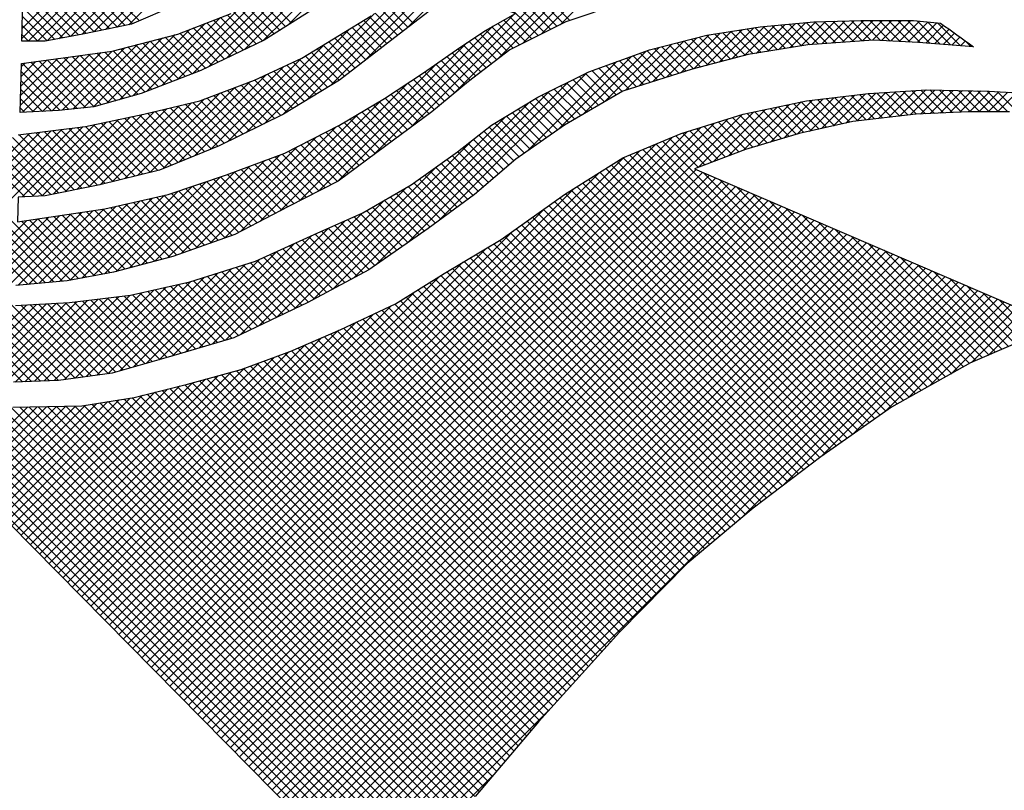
# Model space of a CAD drawing. Extents: x 0 to 1189000, y 0 to 841000.
# Tile 13 of 20: x 1034281 to 1047657, y 116553 to 127027. Entities that reach past the tile are written whole.
import ezdxf

# ---------------------------------------------------------------- set-up
doc = ezdxf.new("R2010")
doc.units = 0
doc.header["$LTSCALE"] = 10000
doc.header["$MEASUREMENT"] = 0
doc.layers.get('0').update_dxf_attribs({"linetype": 'CONTINUOUS'})
doc.layers.add('_T193299$0$102', color=2, linetype='CONTINUOUS')

# ---------------------------------------------------------------- blocks, each defined once
blk = doc.blocks.new('*X53')
at = {"color": 0}
for p, q in [((7795.67, 3767.74), (7749.54, 3813.87)), ((7797.14, 3768.47), (7752.69, 3812.93)), ((7798.62, 3769.21), (7755.84, 3811.98)), ((7800.09, 3769.94), (7758.99, 3811.04)), ((7801.56, 3770.68), (7762.14, 3810.1)), ((7803.15, 3771.31), (7765.3, 3809.16)), ((7726.51, 3764.5), (7769.82, 3807.81)), ((7730.77, 3766.55), (7771.52, 3807.3)), ((7736.67, 3770.24), (7773.22, 3806.79)), ((7740.95, 3752.43), (7790.23, 3801.71)), ((7746.6, 3755.86), (7791.93, 3801.2)), ((7754.79, 3761.85), (7793.63, 3800.69)), ((7764.57, 3769.42), (7795.33, 3800.18)), ((7765.31, 3745.85), (7814.05, 3794.59)), ((7775.5, 3753.83), (7815.75, 3794.08)), ((7785.97, 3762.09), (7817.45, 3793.57)), ((7791.98, 3765.89), (7819.15, 3793.06)), ((7796.4, 3768.1), (7820.85, 3792.55)), ((7800.82, 3770.31), (7822.55, 3792.05)), ((7696.38, 3769.73), (7712.27, 3785.62)), ((7699.14, 3770.28), (7716.19, 3787.33)), ((7690.86, 3768.62), (7705.49, 3783.25)), ((7693.62, 3769.17), (7708.49, 3784.05)), ((7722.25, 3762.46), (7745, 3785.2)), ((7682.61, 3767.01), (7696.46, 3780.86)), ((7685.35, 3767.54), (7699.47, 3781.66)), ((7688.09, 3768.07), (7702.48, 3782.45)), ((7718, 3760.41), (7738.69, 3781.1)), ((7673.93, 3767.16), (7685.45, 3778.68)), ((7675.37, 3766.39), (7688.16, 3779.19)), ((7677.58, 3766.39), (7690.88, 3779.69)), ((7679.87, 3766.48), (7693.59, 3780.2)), ((7692.76, 3769), (7683.45, 3778.31)), ((7694.6, 3769.37), (7685.31, 3778.66)), ((7696.44, 3769.74), (7687.17, 3779)), ((7698.28, 3770.11), (7689.04, 3779.35)), ((7700.07, 3770.53), (7690.9, 3779.7)), ((7701.61, 3771.2), (7692.76, 3780.05)), ((7673.98, 3769.43), (7682.73, 3778.17)), ((7683.52, 3767.19), (7674.16, 3776.55)), ((7685.37, 3767.55), (7676, 3776.92)), ((7687.23, 3767.9), (7677.86, 3777.27)), ((7689.07, 3768.27), (7679.72, 3777.61)), ((7690.91, 3768.63), (7681.59, 3777.96)), ((7714.1, 3758.73), (7733.2, 3777.82)), ((7736.08, 3769.87), (7729.79, 3776.16)), ((7737.44, 3770.73), (7731.28, 3776.88)), ((7735.38, 3749.06), (7764.37, 3778.06)), ((7681.67, 3766.83), (7674.1, 3774.4)), ((7710.5, 3757.33), (7728.88, 3775.72)), ((7732.02, 3767.3), (7725.34, 3773.99)), ((7733.38, 3768.16), (7726.82, 3774.71)), ((7734.73, 3769.01), (7728.31, 3775.43)), ((7763.71, 3768.76), (7758.52, 3773.95)), ((7764.96, 3769.72), (7759.84, 3774.84)), ((7766.21, 3770.68), (7761.15, 3775.74)), ((7679.82, 3766.47), (7674.05, 3772.24)), ((7703.28, 3754.53), (7720.76, 3772.01)), ((7706.89, 3755.93), (7724.57, 3773.61)), ((7726.15, 3764.33), (7719.11, 3771.37)), ((7727.65, 3765.05), (7720.71, 3771.99)), ((7729.14, 3765.77), (7722.3, 3772.6)), ((7730.63, 3766.48), (7723.85, 3773.26)), ((7731.04, 3746.94), (7757.04, 3772.94)), ((7759.97, 3765.87), (7754.51, 3771.33)), ((7761.22, 3766.83), (7755.88, 3772.17)), ((7756.84, 3739.59), (7789.96, 3772.71)), ((7762.46, 3767.8), (7757.21, 3773.05)), ((7792.72, 3766.26), (7787.59, 3771.39)), ((7794.2, 3767), (7789.01, 3772.18)), ((7677.69, 3766.39), (7674, 3770.08)), ((7696.94, 3752.61), (7713.56, 3769.23)), ((7700.02, 3753.48), (7717.16, 3770.62)), ((7721.68, 3762.18), (7714.33, 3769.53)), ((7723.17, 3762.9), (7715.92, 3770.14)), ((7724.66, 3763.61), (7717.52, 3770.76)), ((7726.7, 3744.81), (7751.17, 3769.27)), ((7748.37, 3733.33), (7784.99, 3769.95)), ((7757.48, 3763.94), (7751.78, 3769.65)), ((7758.73, 3764.9), (7753.14, 3770.49)), ((7788.4, 3763.95), (7783.33, 3769.03)), ((7789.78, 3764.79), (7784.75, 3769.82)), ((7791.25, 3765.53), (7786.17, 3770.61)), ((7835.38, 3760.68), (7843.87, 3769.17)), ((7838.37, 3761.46), (7846.5, 3769.59)), ((7841.36, 3762.24), (7849.05, 3769.92)), ((7848.28, 3763.74), (7842.99, 3769.03)), ((7844.35, 3763.02), (7851.48, 3770.14)), ((7850.18, 3764.05), (7844.9, 3769.33)), ((7852.08, 3764.36), (7846.8, 3769.63)), ((7847.09, 3763.55), (7853.91, 3770.37)), ((7853.98, 3764.67), (7848.75, 3769.9)), ((7849.73, 3763.98), (7856.34, 3770.59)), ((7855.88, 3764.98), (7850.78, 3770.08)), ((7852.37, 3764.41), (7858.77, 3770.81)), ((7857.77, 3765.29), (7852.8, 3770.26)), ((7859.71, 3765.57), (7854.83, 3770.45)), ((7855.01, 3764.84), (7861.16, 3770.99)), ((7861.77, 3765.72), (7856.85, 3770.63)), ((7857.65, 3765.27), (7863.43, 3771.05)), ((7863.83, 3765.87), (7858.88, 3770.82)), ((7860.19, 3765.6), (7865.7, 3771.11)), ((7865.88, 3766.02), (7860.92, 3770.99)), ((7862.58, 3765.78), (7867.97, 3771.17)), ((7867.94, 3766.18), (7863.07, 3771.04)), ((7864.97, 3765.96), (7870.23, 3771.23)), ((7870, 3766.33), (7865.23, 3771.1)), ((7867.35, 3766.13), (7872.49, 3771.27)), ((7872.06, 3766.48), (7867.38, 3771.15)), ((7874.11, 3766.63), (7869.54, 3771.21)), ((7869.74, 3766.31), (7874.7, 3771.27)), ((7876.37, 3766.59), (7871.69, 3771.26)), ((7872.12, 3766.49), (7876.91, 3771.27)), ((7878.7, 3766.46), (7873.9, 3771.27)), ((7874.51, 3766.66), (7879.11, 3771.27)), ((7881.04, 3766.34), (7876.11, 3771.27)), ((7876.63, 3766.57), (7881.32, 3771.27)), ((7883.37, 3766.21), (7878.32, 3771.27)), ((7878.73, 3766.46), (7883.53, 3771.27)), ((7885.72, 3766.07), (7880.53, 3771.27)), ((7880.83, 3766.35), (7885.61, 3771.14)), ((7888.11, 3765.89), (7882.74, 3771.27)), ((7882.92, 3766.23), (7887.64, 3770.95)), ((7890.51, 3765.71), (7885.02, 3771.19)), ((7885.02, 3766.12), (7889.67, 3770.77)), ((7887.08, 3765.97), (7891.27, 3770.16)), ((7892.9, 3765.52), (7887.45, 3770.97)), ((7889.13, 3765.81), (7892.56, 3769.24)), ((7895.29, 3765.34), (7889.88, 3770.75)), ((7675.48, 3766.39), (7673.94, 3767.93)), ((7690.81, 3750.9), (7707.09, 3767.18)), ((7693.87, 3751.75), (7710.08, 3767.96)), ((7714.09, 3758.72), (7705.93, 3766.88)), ((7715.68, 3759.34), (7707.68, 3767.34)), ((7717.2, 3760.03), (7709.44, 3767.79)), ((7718.69, 3760.74), (7711.14, 3768.29)), ((7720.18, 3761.46), (7712.74, 3768.91)), ((7753.75, 3761.04), (7747.67, 3767.12)), ((7755, 3762.01), (7749.04, 3767.96)), ((7756.24, 3762.97), (7750.41, 3768.8)), ((7785.9, 3762.04), (7780.67, 3767.27)), ((7787.15, 3763), (7782, 3768.15)), ((7822.74, 3756.87), (7833.09, 3767.23)), ((7825.97, 3757.89), (7835.99, 3767.91)), ((7829.2, 3758.91), (7838.62, 3768.33)), ((7837.52, 3761.24), (7831.85, 3766.91)), ((7832.39, 3759.9), (7841.24, 3768.75)), ((7839.27, 3761.7), (7833.61, 3767.36)), ((7841.03, 3762.15), (7835.37, 3767.81)), ((7842.78, 3762.61), (7837.27, 3768.12)), ((7844.53, 3763.07), (7839.18, 3768.42)), ((7846.38, 3763.43), (7841.08, 3768.72)), ((7891.18, 3765.65), (7893.84, 3768.32)), ((7893.23, 3765.5), (7895.13, 3767.39)), ((7683.41, 3750.13), (7698.15, 3764.86)), ((7685.88, 3750.39), (7701.13, 3765.64)), ((7688.34, 3750.64), (7704.11, 3766.41)), ((7706.13, 3755.63), (7697.15, 3764.61)), ((7707.72, 3756.25), (7698.91, 3765.06)), ((7709.31, 3756.87), (7700.66, 3765.52)), ((7710.9, 3757.48), (7702.42, 3765.97)), ((7712.5, 3758.1), (7704.17, 3766.43)), ((7722.37, 3742.68), (7745.44, 3765.76)), ((7750.02, 3758.15), (7743.56, 3764.6)), ((7743.84, 3731.01), (7778.95, 3766.12)), ((7751.26, 3759.11), (7744.93, 3765.44)), ((7752.51, 3760.08), (7746.3, 3766.28)), ((7782.14, 3759.17), (7776.7, 3764.6)), ((7783.4, 3760.12), (7778.02, 3765.5)), ((7784.65, 3761.08), (7779.35, 3766.38)), ((7811.39, 3752.15), (7824.19, 3764.96)), ((7816.28, 3754.84), (7827.16, 3765.71)), ((7819.51, 3755.86), (7830.13, 3766.47)), ((7828.89, 3758.82), (7823.05, 3764.66)), ((7830.57, 3759.35), (7824.81, 3765.11)), ((7832.26, 3759.87), (7826.57, 3765.56)), ((7834.02, 3760.32), (7828.33, 3766.01)), ((7835.77, 3760.78), (7830.09, 3766.46)), ((7895.28, 3765.34), (7896.42, 3766.47)), ((7897.69, 3765.15), (7896.26, 3766.59)), ((7897.34, 3765.18), (7897.71, 3765.55)), ((7673.54, 3751.31), (7684.91, 3762.67)), ((7673.59, 3753.57), (7682.34, 3762.32)), ((7674.08, 3749.64), (7687.47, 3763.03)), ((7676.4, 3749.75), (7690.04, 3763.38)), ((7678.72, 3749.86), (7692.6, 3763.74)), ((7681.04, 3749.97), (7695.17, 3764.09)), ((7692.67, 3751.41), (7681.83, 3762.25)), ((7694.4, 3751.9), (7683.77, 3762.52)), ((7696.12, 3752.38), (7685.72, 3762.79)), ((7697.84, 3752.87), (7687.66, 3763.05)), ((7699.57, 3753.35), (7689.6, 3763.32)), ((7701.29, 3753.84), (7691.54, 3763.59)), ((7702.94, 3754.4), (7693.48, 3763.86)), ((7704.53, 3755.02), (7695.4, 3764.15)), ((7718.36, 3740.89), (7739.79, 3762.31)), ((7746.02, 3755.51), (7739.4, 3762.13)), ((7747.39, 3756.35), (7740.82, 3762.92)), ((7748.77, 3757.18), (7742.19, 3763.76)), ((7779.64, 3757.25), (7774.1, 3762.78)), ((7780.89, 3758.21), (7775.4, 3763.69)), ((7800.36, 3745.54), (7817.65, 3762.84)), ((7806.08, 3749.06), (7821.11, 3764.08)), ((7822.18, 3756.7), (7816.46, 3762.41)), ((7823.86, 3757.23), (7818.09, 3762.99)), ((7825.54, 3757.76), (7819.71, 3763.58)), ((7827.21, 3758.29), (7821.34, 3764.16)), ((7673.65, 3755.84), (7679.78, 3761.96)), ((7673.7, 3758.1), (7677.21, 3761.61)), ((7673.76, 3760.37), (7674.65, 3761.25)), ((7684.95, 3750.29), (7674.07, 3761.17)), ((7686.95, 3750.5), (7676.01, 3761.44)), ((7688.96, 3750.71), (7677.95, 3761.71)), ((7690.95, 3750.92), (7679.89, 3761.98)), ((7714.63, 3739.36), (7735.68, 3760.42)), ((7741.9, 3753), (7734.86, 3760.04)), ((7743.27, 3753.84), (7736.38, 3760.74)), ((7744.65, 3754.68), (7737.89, 3761.44)), ((7739.31, 3728.69), (7771.77, 3761.15)), ((7776.01, 3754.25), (7770.21, 3760.05)), ((7777.21, 3755.26), (7771.51, 3760.96)), ((7778.42, 3756.26), (7772.8, 3761.87)), ((7792.99, 3740.39), (7814.2, 3761.59)), ((7815.49, 3754.55), (7809.97, 3760.07)), ((7817.14, 3755.11), (7811.59, 3760.65)), ((7818.82, 3755.64), (7813.21, 3761.24)), ((7820.5, 3756.17), (7814.84, 3761.82)), ((7682.95, 3750.08), (7673.73, 3759.3)), ((7710.89, 3737.84), (7731.58, 3758.53)), ((7737.78, 3750.5), (7730.33, 3757.95)), ((7739.15, 3751.33), (7731.84, 3758.64)), ((7740.53, 3752.17), (7733.35, 3759.34)), ((7773.6, 3752.24), (7767.58, 3758.26)), ((7774.8, 3753.25), (7768.91, 3759.14)), ((7772.26, 3724.08), (7807.21, 3759.02)), ((7811.3, 3752.1), (7805.33, 3758.08)), ((7812.7, 3752.92), (7806.8, 3758.82)), ((7814.09, 3753.73), (7808.34, 3759.48)), ((7680.86, 3749.96), (7673.68, 3757.14)), ((7704.06, 3735.43), (7724.1, 3755.46)), ((7707.16, 3736.31), (7727.65, 3756.8)), ((7732.02, 3747.42), (7724.01, 3755.43)), ((7733.5, 3748.14), (7725.61, 3756.03)), ((7734.99, 3748.87), (7727.22, 3756.64)), ((7736.41, 3749.66), (7728.82, 3757.25)), ((7734.74, 3726.33), (7764.94, 3756.53)), ((7769.95, 3749.27), (7763.58, 3755.63)), ((7764.69, 3718.71), (7802.79, 3756.81)), ((7771.19, 3750.24), (7764.91, 3756.51)), ((7772.39, 3751.24), (7766.24, 3757.39)), ((7805.72, 3748.85), (7799.43, 3755.13)), ((7807.12, 3749.66), (7800.91, 3755.87)), ((7808.51, 3750.47), (7802.38, 3756.61)), ((7809.91, 3751.29), (7803.85, 3757.34)), ((7676.64, 3749.76), (7673.58, 3752.83)), ((7678.75, 3749.86), (7673.63, 3754.99)), ((7698.21, 3733.99), (7716.99, 3752.78)), ((7701.14, 3734.71), (7720.55, 3754.12)), ((7726.09, 3744.51), (7717.59, 3753)), ((7727.57, 3745.23), (7719.2, 3753.61)), ((7729.06, 3745.96), (7720.8, 3754.22)), ((7730.54, 3746.69), (7722.41, 3754.82)), ((7757.47, 3713.71), (7798.37, 3754.6)), ((7766.13, 3746.45), (7759.57, 3753.01)), ((7767.4, 3747.39), (7760.91, 3753.88)), ((7768.67, 3748.33), (7762.24, 3754.76)), ((7801.56, 3746.38), (7795.05, 3752.89)), ((7802.93, 3747.22), (7796.49, 3753.66)), ((7804.32, 3748.03), (7797.96, 3754.4)), ((7853.58, 3743.52), (7862.86, 3752.8)), ((7856.71, 3744.44), (7865.36, 3753.09)), ((7859.62, 3745.14), (7867.87, 3753.39)), ((7862.48, 3745.79), (7870.37, 3753.68)), ((7869.14, 3747.3), (7863.56, 3752.88)), ((7865.34, 3746.44), (7872.87, 3753.98)), ((7871.05, 3747.6), (7865.53, 3753.11)), ((7873.03, 3747.83), (7867.51, 3753.35)), ((7868.2, 3747.09), (7875.27, 3754.17)), ((7875.01, 3748.06), (7869.49, 3753.58)), ((7870.9, 3747.59), (7877.63, 3754.31)), ((7876.99, 3748.29), (7871.47, 3753.81)), ((7873.4, 3747.87), (7879.99, 3754.46)), ((7878.97, 3748.52), (7873.44, 3754.04)), ((7880.95, 3748.75), (7875.52, 3754.18)), ((7875.9, 3748.16), (7882.34, 3754.61)), ((7882.93, 3748.97), (7877.6, 3754.31)), ((7878.4, 3748.45), (7884.7, 3754.75)), ((7884.92, 3749.19), (7879.68, 3754.44)), ((7880.89, 3748.74), (7887.06, 3754.9)), ((7887.04, 3749.29), (7881.76, 3754.57)), ((7883.39, 3749.03), (7889.25, 3754.88)), ((7889.15, 3749.39), (7883.83, 3754.7)), ((7885.81, 3749.23), (7891.41, 3754.84)), ((7891.26, 3749.49), (7885.91, 3754.83)), ((7893.37, 3749.58), (7888.05, 3754.91)), ((7888.13, 3749.34), (7893.58, 3754.8)), ((7895.48, 3749.68), (7890.3, 3754.86)), ((7890.44, 3749.45), (7895.75, 3754.75)), ((7897.62, 3749.76), (7892.56, 3754.82)), ((7892.76, 3749.56), (7897.92, 3754.71)), ((7899.83, 3749.76), (7894.81, 3754.77)), ((7895.08, 3749.66), (7900.08, 3754.67)), ((7902.04, 3749.76), (7897.06, 3754.73)), ((7897.38, 3749.76), (7902.24, 3754.62)), ((7904.25, 3749.76), (7899.32, 3754.68)), ((7899.59, 3749.76), (7904.33, 3754.49)), ((7906.46, 3749.76), (7901.57, 3754.64)), ((7901.8, 3749.76), (7906.41, 3754.37)), ((7908.86, 3749.57), (7903.9, 3754.52)), ((7904.01, 3749.76), (7908.5, 3754.25)), ((7674.53, 3749.66), (7673.52, 3750.67)), ((7689.59, 3732.01), (7708.07, 3750.48)), ((7692.36, 3732.56), (7710.97, 3751.18)), ((7695.28, 3733.28), (7713.88, 3751.87)), ((7718.58, 3740.97), (7708.87, 3750.67)), ((7720.14, 3741.61), (7710.66, 3751.1)), ((7721.64, 3742.33), (7712.44, 3751.53)), ((7723.13, 3743.05), (7714.22, 3751.95)), ((7724.61, 3743.78), (7715.99, 3752.4)), ((7730.11, 3723.91), (7758.65, 3752.45)), ((7752.08, 3710.52), (7793.52, 3751.96)), ((7762.31, 3743.64), (7755.42, 3750.53)), ((7763.58, 3744.58), (7756.81, 3751.35)), ((7764.86, 3745.52), (7758.19, 3752.18)), ((7798.96, 3744.56), (7792.3, 3751.22)), ((7800.26, 3745.47), (7793.67, 3752.05)), ((7840.58, 3739.36), (7852.11, 3750.89)), ((7844.11, 3740.68), (7854.92, 3751.49)), ((7847.3, 3741.66), (7857.72, 3752.08)), ((7856.57, 3744.4), (7850.43, 3750.54)), ((7850.44, 3742.59), (7860.35, 3752.5)), ((7858.33, 3744.85), (7852.26, 3750.92)), ((7860.13, 3745.26), (7854.08, 3751.31)), ((7861.93, 3745.67), (7855.9, 3751.7)), ((7863.73, 3746.07), (7857.73, 3752.08)), ((7865.53, 3746.48), (7859.6, 3752.42)), ((7867.34, 3746.89), (7861.58, 3752.65)), ((7681.31, 3730.35), (7699.49, 3748.53)), ((7684.07, 3730.9), (7702.28, 3749.11)), ((7686.83, 3731.45), (7705.17, 3749.79)), ((7709.16, 3737.13), (7698.06, 3748.23)), ((7710.73, 3737.77), (7699.89, 3748.61)), ((7712.3, 3738.41), (7701.72, 3748.99)), ((7713.87, 3739.05), (7703.52, 3749.4)), ((7715.44, 3739.69), (7705.31, 3749.82)), ((7717.01, 3740.33), (7707.09, 3750.25)), ((7708.8, 3614.21), (7843.66, 3749.07)), ((7725.48, 3721.49), (7753.2, 3749.21)), ((7747.27, 3707.93), (7787.92, 3748.57)), ((7759.77, 3741.77), (7752.65, 3748.88)), ((7761.04, 3742.7), (7754.04, 3749.71)), ((7795.06, 3741.83), (7788.17, 3748.72)), ((7796.36, 3742.74), (7789.54, 3749.56)), ((7797.66, 3743.65), (7790.92, 3750.39)), ((7833.5, 3736.7), (7846.51, 3749.71)), ((7837.04, 3738.03), (7849.31, 3750.3)), ((7848.04, 3741.88), (7841.52, 3748.4)), ((7849.75, 3742.39), (7843.21, 3748.93)), ((7851.45, 3742.89), (7844.96, 3749.38)), ((7853.16, 3743.39), (7846.78, 3749.77)), ((7854.86, 3743.9), (7848.61, 3750.15)), ((7631.99, 3692.08), (7685.84, 3745.93)), ((7633.09, 3690.97), (7688.37, 3746.25)), ((7674, 3729.67), (7691.11, 3746.78)), ((7676.34, 3729.8), (7693.9, 3747.36)), ((7678.68, 3729.93), (7696.69, 3747.94)), ((7697.1, 3733.72), (7685, 3745.82)), ((7698.88, 3734.16), (7686.96, 3746.07)), ((7700.65, 3734.59), (7688.92, 3746.32)), ((7702.43, 3735.03), (7690.75, 3746.71)), ((7704.2, 3735.46), (7692.58, 3747.09)), ((7705.98, 3735.9), (7694.4, 3747.47)), ((7707.59, 3736.49), (7696.23, 3747.85)), ((7705.5, 3617.54), (7834, 3746.04)), ((7706.6, 3616.43), (7837.22, 3747.05)), ((7707.7, 3615.32), (7840.44, 3748.06)), ((7721.71, 3719.93), (7747.94, 3746.15)), ((7755.96, 3738.94), (7748.48, 3746.43)), ((7757.23, 3739.88), (7749.88, 3747.24)), ((7758.5, 3740.82), (7751.27, 3748.06)), ((7791.16, 3739.1), (7784.1, 3746.16)), ((7792.46, 3740.01), (7785.41, 3747.06)), ((7793.76, 3740.92), (7786.79, 3747.89)), ((7841.41, 3739.67), (7834.8, 3746.29)), ((7843.02, 3740.27), (7836.48, 3746.81)), ((7844.63, 3740.87), (7838.16, 3747.34)), ((7846.33, 3741.38), (7839.84, 3747.87)), ((7627.6, 3696.53), (7675.71, 3744.64)), ((7628.7, 3695.42), (7678.24, 3744.96)), ((7629.79, 3694.3), (7680.77, 3745.28)), ((7630.89, 3693.19), (7683.31, 3745.61)), ((7684.39, 3730.97), (7671.68, 3743.67)), ((7686.23, 3731.33), (7673.24, 3744.32)), ((7688.07, 3731.7), (7675.2, 3744.57)), ((7689.91, 3732.07), (7677.16, 3744.82)), ((7691.76, 3732.44), (7679.12, 3745.07)), ((7693.55, 3732.85), (7681.08, 3745.32)), ((7695.33, 3733.29), (7683.04, 3745.57)), ((7703.31, 3619.77), (7827.23, 3743.69)), ((7704.41, 3618.66), (7830.78, 3745.03)), ((7718.3, 3718.73), (7743.42, 3743.84)), ((7752.16, 3736.11), (7744.09, 3744.19)), ((7753.43, 3737.05), (7745.55, 3744.93)), ((7754.7, 3738), (7747.01, 3745.68)), ((7788.71, 3737.13), (7781.63, 3744.21)), ((7789.9, 3738.15), (7782.86, 3745.19)), ((7834.98, 3737.26), (7828.17, 3744.08)), ((7836.59, 3737.86), (7829.75, 3744.7)), ((7838.2, 3738.46), (7831.43, 3745.23)), ((7839.81, 3739.07), (7833.11, 3745.76)), ((7678.79, 3729.94), (7667.13, 3741.6)), ((7680.71, 3730.23), (7668.65, 3742.29)), ((7682.55, 3730.6), (7670.17, 3742.98)), ((7702.21, 3620.88), (7823.44, 3742.11)), ((7714.88, 3717.52), (7738.9, 3741.53)), ((7746.87, 3732.56), (7738.24, 3741.2)), ((7748.34, 3733.31), (7739.7, 3741.94)), ((7749.63, 3734.23), (7741.16, 3742.69)), ((7742.47, 3705.33), (7780.35, 3743.21)), ((7750.9, 3735.17), (7742.63, 3743.44)), ((7785.13, 3734.08), (7777.91, 3741.3)), ((7786.32, 3735.1), (7779.15, 3742.27)), ((7787.52, 3736.11), (7780.39, 3743.24)), ((7881.79, 3681.62), (7821.93, 3741.48)), ((7883.2, 3682.41), (7823.49, 3742.13)), ((7884.62, 3683.21), (7825.05, 3742.78)), ((7833.38, 3736.66), (7826.61, 3743.43)), ((7674.6, 3729.7), (7664.1, 3740.21)), ((7676.7, 3729.82), (7665.61, 3740.9)), ((7700.02, 3623.11), (7815.87, 3738.95)), ((7701.12, 3621.99), (7819.66, 3740.53)), ((7711.47, 3716.32), (7734.71, 3739.56)), ((7742.49, 3730.32), (7733.65, 3739.16)), ((7743.95, 3731.07), (7735.26, 3739.76)), ((7745.41, 3731.81), (7736.78, 3740.45)), ((7782.75, 3732.04), (7775.39, 3739.41)), ((7783.94, 3733.06), (7776.68, 3740.33)), ((7876.36, 3678.21), (7815.69, 3738.88)), ((7877.66, 3679.12), (7817.25, 3739.53)), ((7878.95, 3680.03), (7818.81, 3740.18)), ((7880.37, 3680.83), (7820.37, 3740.83)), ((7683.47, 3709.79), (7656.55, 3736.71)), ((7685.42, 3710.05), (7658.03, 3737.44)), ((7705.22, 3714.49), (7727.64, 3736.91)), ((7708.23, 3715.29), (7731.17, 3738.23)), ((7736.65, 3727.32), (7727.22, 3736.75)), ((7738.11, 3728.07), (7728.83, 3737.35)), ((7739.57, 3728.82), (7730.43, 3737.95)), ((7741.03, 3729.57), (7732.04, 3738.56)), ((7738.12, 3703.19), (7771.75, 3736.82)), ((7779.07, 3729.09), (7771.51, 3736.65)), ((7780.34, 3730.03), (7772.8, 3737.57)), ((7781.55, 3731.03), (7774.09, 3738.49)), ((7873.77, 3676.38), (7812.96, 3737.19)), ((7875.06, 3677.29), (7814.32, 3738.04)), ((7677.41, 3709.22), (7652.1, 3734.52)), ((7679.43, 3709.41), (7653.59, 3735.25)), ((7681.45, 3709.6), (7655.07, 3735.98)), ((7698.92, 3624.22), (7810.1, 3735.4)), ((7699.21, 3712.89), (7720.67, 3734.35)), ((7702.22, 3713.69), (7724.1, 3735.58)), ((7709.89, 3613.09), (7832.95, 3736.15)), ((7710.99, 3611.98), (7834.49, 3735.48)), ((7712.09, 3610.87), (7836.04, 3734.82)), ((7730.84, 3724.29), (7720.75, 3734.38)), ((7732.29, 3725.05), (7722.4, 3734.94)), ((7733.74, 3725.81), (7724.01, 3735.54)), ((7735.19, 3726.56), (7725.61, 3736.15)), ((7776.53, 3727.22), (7768.93, 3734.82)), ((7777.8, 3728.15), (7770.22, 3735.73)), ((7869.87, 3673.64), (7808.88, 3734.64)), ((7871.17, 3674.56), (7810.24, 3735.49)), ((7872.47, 3675.47), (7811.6, 3736.34)), ((7886.03, 3684), (7834.59, 3735.44)), ((7675.39, 3709.03), (7650.62, 3733.8)), ((7693.42, 3711.52), (7714.04, 3732.14)), ((7696.2, 3712.1), (7717.35, 3733.25)), ((7713.18, 3609.76), (7837.58, 3734.15)), ((7725.04, 3721.25), (7714.12, 3732.17)), ((7714.28, 3608.64), (7839.13, 3733.49)), ((7715.38, 3607.53), (7840.67, 3732.82)), ((7726.49, 3722.01), (7715.78, 3732.72)), ((7716.48, 3606.42), (7842.22, 3732.16)), ((7727.94, 3722.77), (7717.44, 3733.28)), ((7729.39, 3723.53), (7719.09, 3733.83)), ((7733.91, 3701.19), (7764.64, 3731.92)), ((7772.71, 3724.41), (7764.99, 3732.12)), ((7773.98, 3725.34), (7766.34, 3732.98)), ((7775.25, 3726.28), (7767.63, 3733.9)), ((7865.98, 3670.91), (7804.8, 3732.09)), ((7867.28, 3671.82), (7806.16, 3732.94)), ((7868.58, 3672.73), (7807.52, 3733.79)), ((7887.45, 3684.79), (7838.47, 3733.77)), ((7888.87, 3685.59), (7842.35, 3732.1)), ((7686.46, 3686.91), (7643.31, 3730.06)), ((7688.41, 3687.17), (7644.7, 3730.88)), ((7688, 3710.53), (7707.54, 3730.06)), ((7690.71, 3711.02), (7710.72, 3731.04)), ((7697.82, 3625.33), (7804.21, 3731.72)), ((7716.98, 3718.26), (7705.62, 3729.62)), ((7718.61, 3718.84), (7707.42, 3730.03)), ((7720.25, 3719.41), (7709.15, 3730.51)), ((7721.88, 3719.99), (7710.81, 3731.07)), ((7723.51, 3720.57), (7712.46, 3731.62)), ((7717.57, 3605.31), (7843.76, 3731.49)), ((7718.67, 3604.19), (7845.31, 3730.83)), ((7719.77, 3603.08), (7846.85, 3730.16)), ((7768.87, 3721.61), (7760.78, 3729.7)), ((7770.16, 3722.53), (7762.19, 3730.51)), ((7771.44, 3723.47), (7763.59, 3731.32)), ((7863.39, 3669.08), (7802.08, 3730.39)), ((7864.69, 3669.99), (7803.44, 3731.24)), ((7890.28, 3686.38), (7846.23, 3730.43)), ((7680.44, 3686.3), (7639.29, 3727.46)), ((7682.57, 3686.38), (7640.63, 3728.32)), ((7684.52, 3686.64), (7641.97, 3729.19)), ((7677.91, 3709.27), (7696.05, 3727.41)), ((7680.34, 3709.5), (7698.92, 3728.07)), ((7682.78, 3709.73), (7701.79, 3728.74)), ((7685.29, 3710.03), (7704.67, 3729.4)), ((7708.77, 3715.43), (7696.65, 3727.55)), ((7710.45, 3715.96), (7698.44, 3727.96)), ((7712.08, 3716.53), (7700.24, 3728.38)), ((7713.71, 3717.11), (7702.03, 3728.79)), ((7715.35, 3717.69), (7703.83, 3729.21)), ((7720.87, 3601.97), (7848.4, 3729.5)), ((7721.96, 3600.86), (7849.94, 3728.83)), ((7723.06, 3599.74), (7851.49, 3728.17)), ((7724.16, 3598.63), (7853.03, 3727.51)), ((7729.7, 3699.19), (7759.44, 3728.93)), ((7764.96, 3718.9), (7756.57, 3727.28)), ((7766.26, 3719.8), (7757.98, 3728.09)), ((7767.57, 3720.71), (7759.38, 3728.9)), ((7859.58, 3666.26), (7798.2, 3727.64)), ((7860.84, 3667.21), (7799.49, 3728.56)), ((7862.1, 3668.16), (7800.78, 3729.48)), ((7891.7, 3687.18), (7850.11, 3728.76)), ((7676.19, 3686.13), (7636.6, 3725.72)), ((7678.32, 3686.21), (7637.94, 3726.59)), ((7640.77, 3683.18), (7682.83, 3725.25)), ((7641.86, 3682.07), (7685.43, 3725.63)), ((7642.96, 3680.95), (7688.02, 3726.01)), ((7673.03, 3708.81), (7690.61, 3726.39)), ((7675.47, 3709.04), (7693.2, 3726.78)), ((7694.75, 3711.77), (7681.47, 3725.05)), ((7696.54, 3712.19), (7683.4, 3725.33)), ((7698.29, 3712.65), (7685.32, 3725.61)), ((7700.03, 3713.11), (7687.25, 3725.9)), ((7701.78, 3713.58), (7689.17, 3726.18)), ((7703.53, 3714.04), (7691.1, 3726.47)), ((7705.27, 3714.5), (7693.02, 3726.75)), ((7707.02, 3714.97), (7694.85, 3727.13)), ((7696.73, 3626.44), (7797.25, 3726.97)), ((7725.25, 3597.52), (7854.58, 3726.84)), ((7725.48, 3697.19), (7754.24, 3725.94)), ((7726.35, 3596.41), (7856.12, 3726.18)), ((7727.45, 3595.29), (7857.67, 3725.51)), ((7761.04, 3716.18), (7752.2, 3725.03)), ((7762.35, 3717.09), (7753.73, 3725.71)), ((7763.65, 3717.99), (7755.17, 3726.48)), ((7855.81, 3663.4), (7794.33, 3724.89)), ((7857.07, 3664.35), (7795.62, 3725.8)), ((7858.33, 3665.3), (7796.91, 3726.72)), ((7893.11, 3687.97), (7853.99, 3727.09)), ((7894.53, 3688.76), (7857.87, 3725.42)), ((7674.06, 3686.05), (7635.26, 3724.85)), ((7637.48, 3686.52), (7675.06, 3724.1)), ((7638.57, 3685.4), (7677.65, 3724.48)), ((7639.67, 3684.29), (7680.24, 3724.86)), ((7687.28, 3710.39), (7673.77, 3723.91)), ((7689.15, 3710.74), (7675.69, 3724.19)), ((7691.02, 3711.08), (7677.62, 3724.48)), ((7692.88, 3711.42), (7679.55, 3724.76)), ((7721.93, 3695.84), (7750.23, 3724.14)), ((7728.55, 3594.18), (7859.21, 3724.85)), ((7729.64, 3593.07), (7860.76, 3724.18)), ((7730.74, 3591.96), (7862.3, 3723.52)), ((7731.84, 3590.84), (7863.85, 3722.85)), ((7757.13, 3713.47), (7747.63, 3722.97)), ((7758.43, 3714.37), (7749.15, 3723.65)), ((7759.74, 3715.28), (7750.68, 3724.34)), ((7853.29, 3661.5), (7791.74, 3723.05)), ((7854.55, 3662.45), (7793.03, 3723.97)), ((7895.95, 3689.56), (7861.75, 3723.75)), ((7772.77, 3576.29), (7628.65, 3720.41)), ((7773.66, 3577.61), (7629.96, 3721.32)), ((7695.63, 3627.56), (7789.59, 3721.52)), ((7715.65, 3693.98), (7742.18, 3720.51)), ((7718.79, 3694.91), (7746.21, 3722.33)), ((7732.93, 3589.73), (7865.39, 3722.19)), ((7734.03, 3588.62), (7866.93, 3721.52)), ((7735.13, 3587.51), (7868.48, 3720.86)), ((7752.97, 3711), (7743.06, 3720.91)), ((7754.4, 3711.78), (7744.58, 3721.6)), ((7755.83, 3712.56), (7746.11, 3722.28)), ((7849.52, 3658.64), (7787.87, 3720.29)), ((7850.78, 3659.59), (7789.16, 3721.21)), ((7852.04, 3660.55), (7790.45, 3722.13)), ((7897.36, 3690.35), (7865.63, 3722.08)), ((7898.88, 3691.04), (7869.51, 3720.41)), ((7770.98, 3573.67), (7626.05, 3718.6)), ((7771.89, 3574.97), (7627.35, 3719.5)), ((7712.51, 3693.05), (7738.1, 3718.64)), ((7736.23, 3586.39), (7870.02, 3720.19)), ((7747.23, 3707.9), (7737, 3718.13)), ((7737.32, 3585.28), (7871.57, 3719.53)), ((7738.42, 3584.17), (7873.11, 3718.86)), ((7748.66, 3708.68), (7738.51, 3718.83)), ((7739.52, 3583.06), (7874.66, 3718.2)), ((7750.1, 3709.45), (7740.03, 3719.52)), ((7751.53, 3710.23), (7741.54, 3720.22)), ((7847, 3656.74), (7785.17, 3718.58)), ((7848.26, 3657.69), (7786.55, 3719.4)), ((7900.43, 3691.7), (7873.39, 3718.74)), ((7768.2, 3569.81), (7622.14, 3715.88)), ((7769.13, 3571.1), (7623.44, 3716.78)), ((7770.05, 3572.38), (7624.75, 3717.69)), ((7694.53, 3628.67), (7783.37, 3717.51)), ((7709.37, 3692.12), (7734.02, 3716.77)), ((7742.92, 3705.58), (7732.45, 3716.05)), ((7744.36, 3706.35), (7733.96, 3716.75)), ((7745.79, 3707.13), (7735.48, 3717.44)), ((7740.62, 3581.94), (7876.2, 3717.53)), ((7741.71, 3580.83), (7877.75, 3716.87)), ((7742.81, 3579.72), (7879.29, 3716.2)), ((7843.38, 3653.74), (7781.01, 3716.1)), ((7844.58, 3654.75), (7782.4, 3716.93)), ((7845.77, 3655.76), (7783.78, 3717.75)), ((7901.97, 3692.37), (7877.27, 3717.07)), ((7766.35, 3567.24), (7619.53, 3714.06)), ((7767.28, 3568.53), (7620.84, 3714.97)), ((7693.43, 3629.78), (7777.91, 3714.25)), ((7703.19, 3690.36), (7726.53, 3713.7)), ((7706.27, 3691.23), (7729.94, 3714.9)), ((7737, 3702.66), (7726.1, 3713.56)), ((7738.5, 3703.37), (7727.78, 3714.09)), ((7740, 3704.08), (7729.42, 3714.66)), ((7741.49, 3704.8), (7730.93, 3715.36)), ((7743.91, 3578.61), (7880.84, 3715.54)), ((7745, 3577.49), (7882.38, 3714.87)), ((7746.1, 3576.38), (7883.93, 3714.21)), ((7747.2, 3575.27), (7885.47, 3713.54)), ((7839.78, 3650.71), (7776.86, 3713.63)), ((7840.98, 3651.72), (7778.24, 3714.45)), ((7842.18, 3652.73), (7779.63, 3715.28)), ((7903.52, 3693.03), (7881.15, 3715.41)), ((7905.06, 3693.7), (7885.03, 3713.74)), ((7763.58, 3563.38), (7615.62, 3711.34)), ((7764.51, 3564.67), (7616.93, 3712.25)), ((7765.43, 3565.96), (7618.23, 3713.16)), ((7697.03, 3688.62), (7720.08, 3711.67)), ((7700.11, 3689.49), (7723.3, 3712.68)), ((7731.01, 3699.81), (7719.38, 3711.45)), ((7732.51, 3700.52), (7721.06, 3711.97)), ((7734.01, 3701.24), (7722.74, 3712.5)), ((7735.5, 3701.95), (7724.42, 3713.03)), ((7748.3, 3574.16), (7887.02, 3712.88)), ((7749.39, 3573.04), (7888.56, 3712.21)), ((7750.49, 3571.93), (7890.11, 3711.55)), ((7836.18, 3647.68), (7772.72, 3711.14)), ((7837.38, 3648.69), (7774.09, 3711.98)), ((7838.58, 3649.7), (7775.47, 3712.8)), ((7906.61, 3694.36), (7888.9, 3712.07)), ((7762.66, 3562.1), (7614.32, 3710.44)), ((7689.04, 3687.26), (7710.77, 3708.99)), ((7691.6, 3687.61), (7713.63, 3709.64)), ((7692.34, 3630.89), (7772.36, 3710.91)), ((7694.16, 3687.96), (7716.85, 3710.65)), ((7723.47, 3696.3), (7710.79, 3708.99)), ((7725.02, 3696.96), (7712.59, 3709.39)), ((7726.52, 3697.68), (7714.34, 3709.86)), ((7728.02, 3698.39), (7716.02, 3710.39)), ((7729.51, 3699.1), (7717.7, 3710.92)), ((7751.59, 3570.82), (7891.65, 3710.88)), ((7752.69, 3569.71), (7893.2, 3710.22)), ((7753.78, 3568.59), (7894.74, 3709.55)), ((7754.88, 3567.48), (7896.29, 3708.89)), ((7833.78, 3645.66), (7770, 3709.44)), ((7834.98, 3646.67), (7771.36, 3710.29)), ((7908.15, 3695.03), (7892.78, 3710.4)), ((7909.7, 3695.69), (7896.66, 3708.73)), ((7679.19, 3686.25), (7699.38, 3706.44)), ((7681.49, 3686.34), (7702.22, 3707.07)), ((7683.93, 3686.56), (7705.07, 3707.71)), ((7686.49, 3686.91), (7707.92, 3708.35)), ((7691.24, 3632.01), (7766.47, 3707.23)), ((7713.25, 3693.27), (7699.96, 3706.56)), ((7714.95, 3693.77), (7701.76, 3706.96)), ((7716.66, 3694.28), (7703.57, 3707.37)), ((7718.36, 3694.78), (7705.37, 3707.77)), ((7720.07, 3695.29), (7707.18, 3708.18)), ((7721.77, 3695.79), (7708.98, 3708.58)), ((7830.23, 3642.57), (7765.92, 3706.89)), ((7831.38, 3643.64), (7767.28, 3707.74)), ((7832.58, 3644.65), (7768.64, 3708.59)), ((7843.19, 3653.58), (7897.83, 3708.22)), ((7853.38, 3661.56), (7899.38, 3707.56)), ((7862.44, 3668.41), (7900.92, 3706.89)), ((7911.24, 3696.36), (7900.54, 3707.06)), ((7647.35, 3676.5), (7675.06, 3704.22)), ((7648.45, 3675.39), (7677.39, 3704.33)), ((7649.55, 3674.28), (7679.72, 3704.45)), ((7650.64, 3673.17), (7682.05, 3704.57)), ((7651.74, 3672.05), (7684.38, 3704.69)), ((7652.84, 3670.94), (7686.83, 3704.93)), ((7653.93, 3669.83), (7689.34, 3705.24)), ((7672.3, 3685.98), (7691.85, 3705.54)), ((7690.35, 3687.44), (7673.65, 3704.14)), ((7674.6, 3686.07), (7694.36, 3705.84)), ((7692.29, 3687.7), (7675.75, 3704.25)), ((7676.89, 3686.16), (7696.87, 3706.14)), ((7694.24, 3687.97), (7677.85, 3704.36)), ((7696.07, 3688.35), (7679.95, 3704.47)), ((7697.79, 3688.84), (7682.06, 3704.57)), ((7699.52, 3689.32), (7684.16, 3704.68)), ((7701.24, 3689.81), (7686.19, 3704.86)), ((7702.96, 3690.3), (7688.16, 3705.09)), ((7704.68, 3690.78), (7690.14, 3705.33)), ((7706.41, 3691.27), (7692.11, 3705.57)), ((7708.13, 3691.76), (7694.08, 3705.8)), ((7709.84, 3692.26), (7696.06, 3706.04)), ((7711.54, 3692.76), (7698.03, 3706.28)), ((7826.94, 3639.24), (7761.82, 3704.36)), ((7828.04, 3640.35), (7763.2, 3705.19)), ((7829.13, 3641.46), (7764.56, 3706.04)), ((7869.89, 3673.66), (7902.47, 3706.23)), ((7877.35, 3678.9), (7904.01, 3705.56)), ((7882.9, 3682.25), (7905.56, 3704.9)), ((7887.93, 3685.06), (7907.1, 3704.23)), ((7912.79, 3697.02), (7904.42, 3705.39)), ((7689.05, 3634.23), (7756.86, 3702.04)), ((7690.14, 3633.12), (7761, 3703.97)), ((7823.65, 3635.9), (7757.3, 3702.25)), ((7824.74, 3637.02), (7758.81, 3702.95)), ((7825.84, 3638.13), (7760.31, 3703.65)), ((7892.96, 3687.88), (7908.65, 3703.57)), ((7897.9, 3690.62), (7910.19, 3702.91)), ((7901.78, 3692.28), (7911.74, 3702.24)), ((7687.95, 3635.34), (7752.71, 3700.11)), ((7819.25, 3631.46), (7751.27, 3699.44)), ((7820.35, 3632.57), (7752.78, 3700.14)), ((7821.45, 3633.68), (7754.29, 3700.84)), ((7822.55, 3634.79), (7755.79, 3701.55)), ((7686.85, 3636.46), (7748.6, 3698.2)), ((7815.96, 3628.12), (7746.71, 3697.37)), ((7817.06, 3629.23), (7748.24, 3698.05)), ((7818.16, 3630.34), (7749.77, 3698.73)), ((7684.66, 3638.68), (7740.72, 3694.74)), ((7685.75, 3637.57), (7744.66, 3696.47)), ((7812.76, 3624.69), (7742.1, 3695.35)), ((7813.81, 3625.85), (7743.64, 3696.02)), ((7814.86, 3627.01), (7745.17, 3696.7)), ((7683.56, 3639.79), (7736.85, 3693.08)), ((7808.57, 3620.04), (7735.89, 3692.73)), ((7809.62, 3621.21), (7737.5, 3693.33)), ((7810.67, 3622.37), (7739.03, 3694)), ((7811.72, 3623.53), (7740.57, 3694.68)), ((7681.36, 3642.02), (7729.88, 3690.53)), ((7682.46, 3640.9), (7733.36, 3691.8)), ((7804.38, 3615.4), (7729.41, 3690.36)), ((7805.42, 3616.56), (7731.03, 3690.95)), ((7806.47, 3617.72), (7732.65, 3691.54)), ((7807.52, 3618.88), (7734.27, 3692.14)), ((7679.17, 3644.24), (7723.25, 3688.32)), ((7680.27, 3643.13), (7726.39, 3689.25)), ((7800.18, 3610.75), (7722.75, 3688.19)), ((7801.23, 3611.92), (7724.49, 3688.66)), ((7802.28, 3613.08), (7726.18, 3689.18)), ((7803.33, 3614.24), (7727.8, 3689.77)), ((7675.88, 3647.58), (7714.14, 3685.84)), ((7676.98, 3646.47), (7717.17, 3686.67)), ((7678.07, 3645.35), (7720.21, 3687.49)), ((7794.97, 3604.92), (7714.07, 3685.82)), ((7795.99, 3606.11), (7715.8, 3686.29)), ((7797.04, 3607.27), (7717.54, 3686.77)), ((7798.08, 3608.43), (7719.28, 3687.24)), ((7799.13, 3609.59), (7721.01, 3687.71)), ((7672.59, 3650.92), (7705.26, 3683.59)), ((7673.68, 3649.8), (7708.21, 3684.33)), ((7674.78, 3648.69), (7711.15, 3685.06)), ((7788.88, 3597.75), (7703.48, 3683.15)), ((7789.89, 3598.95), (7705.25, 3683.59)), ((7790.91, 3600.14), (7707.02, 3684.03)), ((7791.92, 3601.34), (7708.79, 3684.47)), ((7792.94, 3602.53), (7710.55, 3684.91)), ((7793.95, 3603.73), (7712.32, 3685.36)), ((7667.1, 3656.48), (7691.55, 3680.93)), ((7668.2, 3655.37), (7694.19, 3681.36)), ((7669.3, 3654.25), (7696.83, 3681.79)), ((7670.39, 3653.14), (7699.47, 3682.22)), ((7671.49, 3652.03), (7702.32, 3682.86)), ((7782.79, 3590.58), (7692.32, 3681.06)), ((7783.81, 3591.78), (7694.22, 3681.36)), ((7784.82, 3592.97), (7696.12, 3681.67)), ((7785.83, 3594.17), (7698.02, 3681.98)), ((7786.85, 3595.36), (7699.92, 3682.29)), ((7787.86, 3596.56), (7701.71, 3682.7)), ((7659.42, 3664.27), (7675.27, 3680.12)), ((7660.52, 3663.15), (7677.52, 3680.16)), ((7661.61, 3662.04), (7679.78, 3680.2)), ((7662.71, 3660.93), (7682.03, 3680.24)), ((7663.81, 3659.82), (7684.28, 3680.29)), ((7664.91, 3658.7), (7686.53, 3680.33)), ((7666, 3657.59), (7688.91, 3680.5)), ((7774.55, 3578.93), (7673.4, 3680.09)), ((7775.44, 3580.26), (7675.57, 3680.13)), ((7776.33, 3581.58), (7677.74, 3680.17)), ((7777.21, 3582.9), (7679.91, 3680.21)), ((7778.1, 3584.22), (7682.08, 3680.25)), ((7778.99, 3585.54), (7684.25, 3680.29)), ((7779.88, 3586.86), (7686.42, 3680.33)), ((7780.76, 3588.19), (7688.51, 3680.44)), ((7781.78, 3589.38), (7690.41, 3680.75)), ((7755.98, 3566.37), (7798.5, 3608.89)), ((7757.07, 3565.26), (7785, 3593.18))]:
    blk.add_line(p, q, dxfattribs=at)
blk = doc.blocks.new('_T193299', base_point=(1174, 15))
at = {"layer": '_T193299$0$102'}
for points in [[(1038.411, 127.262), (1037.601, 126.75), (1036.742, 126.337), (1035.933, 126.023), (1035.289, 125.841), (1034.81, 125.792), (1034.287, 125.767), (1034.303, 126.43), (1035.537, 126.601), (1036.429, 126.832), (1037.155, 127.113)], [(1036.412, 127.229), (1035.801, 126.965), (1035.14, 126.832), (1034.628, 126.733), (1034.311, 126.733), (1034.325, 127.32)], [(1034.189, 121.76), (1035.124, 121.778), (1035.834, 121.893), (1036.561, 122.075), (1037.288, 122.273), (1037.965, 122.521), (1038.642, 122.818), (1039.386, 123.165), (1040.046, 123.578), (1040.823, 124.041), (1041.682, 124.652), (1042.475, 125.147), (1043.268, 125.478), (1044.11, 125.742), (1044.969, 125.924), (1045.812, 126.023), (1046.605, 126.073), (1047.447, 126.056), (1048.149, 126.015)], [(1047.728, 125.775), (1047.166, 125.775), (1046.456, 125.742), (1045.597, 125.643), (1044.87, 125.478), (1044.143, 125.263), (1043.447, 125.002), (1048.39, 122.875), (1047.197, 122.362), (1046.122, 121.76), (1045.166, 121.087), (1044.245, 120.39), (1043.348, 119.635), (1042.427, 118.702), (1041.329, 117.486), (1040.467, 116.471)], [(1039.363, 114.883), (1030.864, 123.5)], [(1034.262, 125.461), (1035.173, 125.577), (1035.966, 125.742), (1036.726, 125.924), (1037.469, 126.205), (1038.114, 126.502), (1038.626, 126.816), (1039.055, 127.08)]]:
    blk.add_lwpolyline(points, dxfattribs=at)
for points in [[(1033.617, 130.977), (1043.898, 127.905), (1044.705, 127.923), (1045.25, 127.89), (1045.574, 127.866, 0.000931), (1045.959, 127.584), (1045.184, 127.642), (1044.507, 127.658), (1043.846, 127.592), (1043.069, 127.427), (1042.442, 127.245), (1041.698, 126.998), (1040.938, 126.618), (1040.377, 126.188), (1039.881, 125.775), (1039.253, 125.313), (1038.609, 124.834), (1037.932, 124.487), (1037.205, 124.107), (1036.363, 123.809), (1035.553, 123.595), (1034.925, 123.479), (1034.23, 123.414)], [(1034.223, 123.144), (1034.958, 123.182), (1035.784, 123.281), (1036.594, 123.463), (1037.486, 123.743), (1038.279, 124.107), (1038.94, 124.404), (1039.6, 124.784), (1040.228, 125.23), (1040.691, 125.593), (1041.318, 125.973), (1042.012, 126.32), (1042.838, 126.618), (1043.615, 126.816), (1044.341, 126.931), (1045.068, 126.998), (1045.712, 127.014), (1046.423, 127.014), (1046.789, 126.981, 0.001077), (1047.238, 126.659), (1046.489, 126.717), (1045.878, 126.75), (1044.986, 126.684), (1044.176, 126.552), (1043.416, 126.353), (1042.475, 126.056), (1041.682, 125.593), (1041.021, 125.131), (1040.459, 124.652), (1039.832, 124.189), (1039.022, 123.628), (1038.196, 123.182), (1037.188, 122.703), (1036.296, 122.438), (1035.537, 122.224), (1034.81, 122.125), (1034.197, 122.101)]]:
    blk.add_lwpolyline(points, format="xyb", dxfattribs=at)
blk.add_lwpolyline([(1036.296, 124.652), (1037.089, 124.916), (1037.882, 125.214), (1038.626, 125.593), (1039.237, 125.957), (1039.766, 126.304), (1040.261, 126.651), (1040.608, 126.882), (1041.017, 127.109), (1040.194, 127.415), (1039.435, 126.832), (1038.626, 126.205), (1037.866, 125.742), (1036.99, 125.313), (1036.181, 124.982), (1035.371, 124.784), (1034.628, 124.635), (1034.259, 124.615), (1034.251, 124.279), (1035.437, 124.454)], close=True, dxfattribs=at)
at = {"layer": '_T193299$0$102', "xscale": 0.05760000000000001, "yscale": 0.05760000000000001, "zscale": 0.05760000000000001}
blk.add_blockref('*X53', (592.294, -90.211), dxfattribs=at)

msp = doc.modelspace()

# ---------------------------------------------------------------- block references
at = {"xscale": 1000, "yscale": 1000, "zscale": 1000}
msp.add_blockref('_T193299', (1174000, 15000), dxfattribs=at)

doc.saveas('drawing.dxf')
